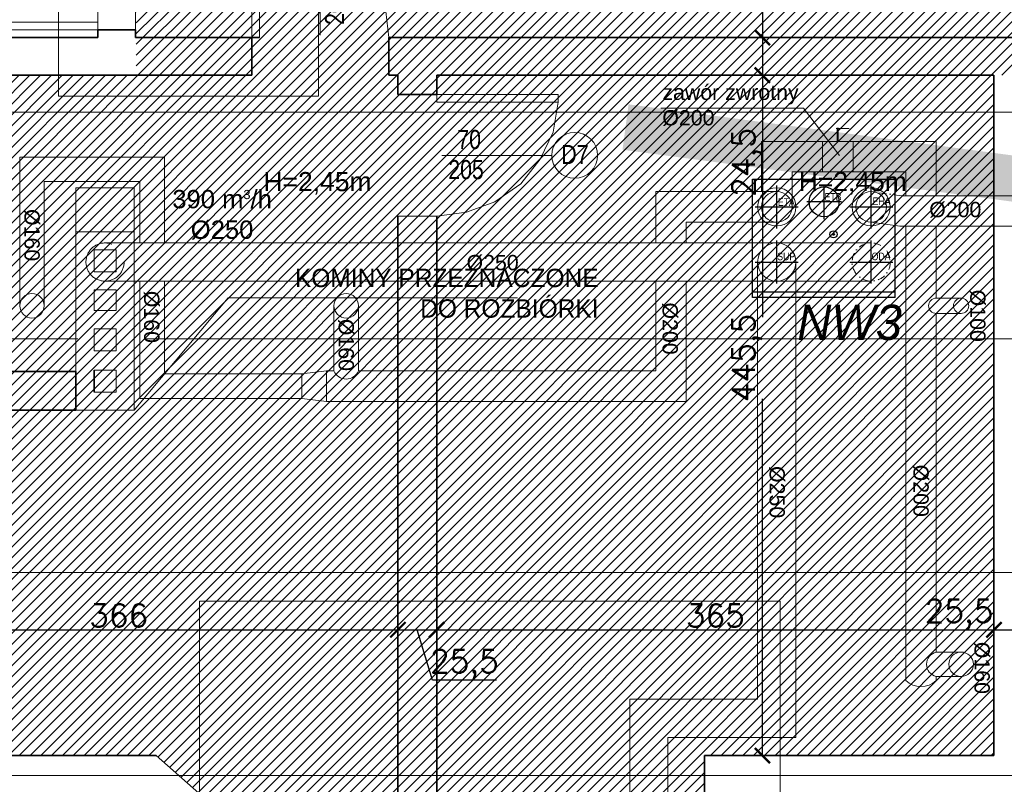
# Model space of a CAD drawing. Header units: millimetres. Extents: x -740 to 33545, y -26688 to 22494.
# Tile 53 of 256: x 9539 to 10184, y 6331 to 6832. Entities that reach past the tile are written whole.
import ezdxf
from ezdxf.lldxf.tags import DXFTag

# ---------------------------------------------------------------- set-up
doc = ezdxf.new("R2010")
doc.units = ezdxf.units.MM
doc.header["$MEASUREMENT"] = 0
for name, pattern in [('CENTERX2', [101.6, 63.5, -12.7, 12.7, -12.7]), ('DASHDOT', [1, 0.5, -0.25, 0, -0.25]), ('DASHED2', [9.525, 6.35, -3.175])]:
    doc.linetypes.add(name, pattern=pattern)
doc.layers.get('Defpoints').update_dxf_attribs({"color": 252})
for name, color, linetype, lineweight in [('_IS_Centralki', 3, 'Continuous', 30), ('_IS_EKO_opis', 7, 'Continuous', 18), ('_IS_EKO_Wentylacja_Czerpnia', 72, 'Continuous', 20), ('_IS_EKO_Wentylacja_Nawiew', 5, 'Continuous', 20), ('_IS_EKO_Wentylacja_wyrzut', 16, 'Continuous', 20), ('_IS_EKO_Wentylacja_wywiew', 1, 'Continuous', 20), ('_IS_Nawiew', 5, 'Continuous', 20), ('_IS_WYCIAG_TOALETY', 6, 'Continuous', 20), ('_IS_Wywiew', 1, 'Continuous', 20), ('A_istniejące ściany', 252, 'Continuous', 35), ('A_l.przerywana', 252, 'ICAD_ISO03W100', 9), ('A_opisy', 252, 'Continuous', 15), ('A_wymiarowanie', 252, 'Continuous', 9), ('k_wyburzenia widoczne', 252, 'PNEUMATIC2', 18), ('l.przerywana', 252, 'ICAD_ISO03W100', 5), ('l.widokowa', 252, 'Continuous', 15), ('Nowe_820-G Rysunki Obrazki_Nr_pióra__1', 252, 'Continuous', 13), ('Nowe_820-G Rysunki Obrazki_Nr_pióra__101', 252, 'Continuous', 5), ('Nowe_820-G Rysunki Obrazki_Nr_pióra__23', 252, 'Continuous', 15), ('wymiarowanie', 252, 'Continuous', 9)]:
    doc.layers.add(name, color=color, linetype=linetype, lineweight=lineweight)
doc.layers.add('_IS_EKO_Opis_Wentylacja', color=7, linetype='CENTERX2')
doc.layers.add('UWAGI_podłoga na legarachdo rozbiórki', color=252, linetype='Continuous', lineweight=13, plot=False)
doc.styles.add('Arial', font='arial.ttf')
doc.styles.add('Arial_1', font='arial.ttf')
doc.styles.add('ARIALL', font='GOTHIC.TTF', dxfattribs={"height": 40})
doc.styles.add('SLDTEXTSTYLE2', font='TXT', dxfattribs={"width": 0.605})
doc.styles.add('styl1', font='arial.ttf', dxfattribs={"height": 15})
doc.styles.add('styl2', font='simplex.shx')
doc.styles.add('STYL_AUTOMATYCZNY_12', font='txt', dxfattribs={"width": 0.79588})
doc.styles.add('STYL_AUTOMATYCZNY_15', font='txt', dxfattribs={"width": 0.7958})
doc.styles.add('STYL_AUTOMATYCZNY_17', font='txt', dxfattribs={"width": 0.8056})
doc.styles.add('STYL_AUTOMATYCZNY_6', font='arial.ttf', dxfattribs={"width": 0.9924})
tags = doc.linetypes.add('ICAD_ISO03W100', pattern=[30, 12, -18]).pattern_tags.tags
tags[6:7] = [DXFTag(74, 4), DXFTag(75, 0), DXFTag(340, '0'), DXFTag(46, 1.0), DXFTag(50, 0.0), DXFTag(44, 0.0), DXFTag(45, 0.0)]
tags[4:5] = [DXFTag(74, 4), DXFTag(75, 0), DXFTag(340, '0'), DXFTag(46, 1.0), DXFTag(50, 0.0), DXFTag(44, 0.0), DXFTag(45, 0.0)]
doc.linetypes.add('PNEUMATIC2', pattern='A,0.5,-0.25,["//",Standard,S=0.2,R=0,X=-0.1,Y=-0.1],-0.25', length=1)
doc.dimstyles.new('Kopia I_1.100', dxfattribs={"dimtxt": 15, "dimasz": 10, "dimexe": 5, "dimexo": 1, "dimgap": 1.5, "dimtad": 1, "dimdec": 1, "dimrnd": 0.5, "dimtxsty": 'styl2', "dimblk": 'ARCHTICK', "dimcen": 5, "dimadec": 0, "dimazin": 0, "dimtfac": 1, "dimtdec": 1, "dimtmove": 0, "dimatfit": 3, "dimldrblk": 'ARCHTICK', "dimfxl": 0, "dimarcsym": 0})
doc.dimstyles.new('Skala 1-100', dxfattribs={"dimtxt": 17, "dimasz": 7, "dimexe": 1, "dimexo": 1, "dimgap": 1.5, "dimtad": 1, "dimdec": 1, "dimrnd": 0.5, "dimtxsty": 'styl2', "dimblk": 'ARCHTICK', "dimcen": 7, "dimadec": 0, "dimazin": 0, "dimtfac": 1, "dimtdec": 1, "dimtmove": 1, "dimatfit": 3, "dimldrblk": 'ARCHTICK', "dimfxl": 0, "dimlwd": -1, "dimlwe": -1, "dimarcsym": 0})

# ---------------------------------------------------------------- blocks, each defined once
blk = doc.blocks.new('_ArchTick')
at = {"color": 0, "linetype": 'ByBlock', "const_width": 0.15}
blk.add_lwpolyline([(-0.5, -0.5), (0.5, 0.5)], dxfattribs=at)
blk = doc.blocks.new('*D1854')
at = {"layer": 'Defpoints', "color": 0}
for p in [(9421.39, 6452.2), (9787.15, 6451.25), (9787.15, 6432.49)]:
    blk.add_point(p, dxfattribs=at)
at = {"layer": 'wymiarowanie', "color": 0, "lineweight": -2}
for p, q in [((9421.39, 6442.49), (9421.39, 6427.49)), ((9787.15, 6442.49), (9787.15, 6427.49)), ((9421.39, 6432.49), (9787.15, 6432.49))]:
    blk.add_line(p, q, dxfattribs=at)
at = {"layer": 'wymiarowanie', "color": 0, "lineweight": -2, "xscale": 10, "yscale": 10, "zscale": 10, "rotation": 180}
blk.add_blockref('_ArchTick', (9421.39, 6432.49), dxfattribs=at)
at = {"layer": 'wymiarowanie', "color": 0, "lineweight": -2, "xscale": 10, "yscale": 10, "zscale": 10}
blk.add_blockref('_ArchTick', (9787.15, 6432.49), dxfattribs=at)
at = {"layer": 'wymiarowanie', "color": 0, "insert": (9604.27, 6441.87), "char_height": 15, "attachment_point": 5, "style": 'styl2'}
blk.add_mtext('366', dxfattribs=at)
blk = doc.blocks.new('*D1855')
at = {"layer": 'Defpoints', "color": 0}
for p in [(9787.15, 6451.25), (9812.55, 6451.25), (9812.55, 6432.49)]:
    blk.add_point(p, dxfattribs=at)
at = {"layer": 'wymiarowanie', "color": 0, "lineweight": -2}
for p, q in [((9787.15, 6442.49), (9787.15, 6427.49)), ((9812.55, 6442.49), (9812.55, 6427.49)), ((9787.15, 6432.49), (9812.55, 6432.49)), ((9809.72, 6399.57), (9799.85, 6432.49)), ((9851.65, 6399.57), (9809.72, 6399.57))]:
    blk.add_line(p, q, dxfattribs=at)
at = {"layer": 'wymiarowanie', "color": 0, "lineweight": -2, "xscale": 10, "yscale": 10, "zscale": 10, "rotation": 180}
blk.add_blockref('_ArchTick', (9787.15, 6432.49), dxfattribs=at)
at = {"layer": 'wymiarowanie', "color": 0, "lineweight": -2, "xscale": 10, "yscale": 10, "zscale": 10}
blk.add_blockref('_ArchTick', (9812.55, 6432.49), dxfattribs=at)
at = {"layer": 'wymiarowanie', "color": 0, "insert": (9830.68, 6409.63), "char_height": 15, "attachment_point": 5, "style": 'styl2'}
blk.add_mtext('25,5', dxfattribs=at)
blk = doc.blocks.new('*D1856')
at = {"layer": 'Defpoints', "color": 0}
for p in [(9812.55, 6451.25), (10177.46, 6446.47), (10177.46, 6432.49)]:
    blk.add_point(p, dxfattribs=at)
at = {"layer": 'wymiarowanie', "color": 0, "lineweight": -2}
for p, q in [((9812.55, 6442.49), (9812.55, 6427.49)), ((10177.46, 6442.49), (10177.46, 6427.49)), ((9812.55, 6432.49), (10177.46, 6432.49))]:
    blk.add_line(p, q, dxfattribs=at)
at = {"layer": 'wymiarowanie', "color": 0, "lineweight": -2, "xscale": 10, "yscale": 10, "zscale": 10, "rotation": 180}
blk.add_blockref('_ArchTick', (9812.55, 6432.49), dxfattribs=at)
at = {"layer": 'wymiarowanie', "color": 0, "lineweight": -2, "xscale": 10, "yscale": 10, "zscale": 10}
blk.add_blockref('_ArchTick', (10177.46, 6432.49), dxfattribs=at)
at = {"layer": 'wymiarowanie', "color": 0, "insert": (9995, 6441.87), "char_height": 15, "attachment_point": 5, "style": 'styl2'}
blk.add_mtext('365', dxfattribs=at)
blk = doc.blocks.new('*D1857')
at = {"layer": 'Defpoints', "color": 0}
for p in [(10202.86, 6447.92), (10177.46, 6446.47), (10202.86, 6432.49)]:
    blk.add_point(p, dxfattribs=at)
at = {"layer": 'wymiarowanie', "color": 0, "lineweight": -2}
for p, q in [((10177.46, 6442.49), (10177.46, 6427.49)), ((10202.86, 6442.49), (10202.86, 6427.49)), ((10177.46, 6432.49), (10202.86, 6432.49))]:
    blk.add_line(p, q, dxfattribs=at)
at = {"layer": 'wymiarowanie', "color": 0, "lineweight": -2, "xscale": 10, "yscale": 10, "zscale": 10, "rotation": 180}
blk.add_blockref('_ArchTick', (10177.46, 6432.49), dxfattribs=at)
at = {"layer": 'wymiarowanie', "color": 0, "lineweight": -2, "xscale": 10, "yscale": 10, "zscale": 10}
blk.add_blockref('_ArchTick', (10202.86, 6432.49), dxfattribs=at)
at = {"layer": 'wymiarowanie', "color": 0, "insert": (10154.61, 6442.55), "char_height": 15, "attachment_point": 5, "style": 'styl2'}
blk.add_mtext('25,5', dxfattribs=at)
blk = doc.blocks.new('*D1863')
at = {"layer": 'Defpoints', "color": 0}
for p in [(10047.43, 6950.42), (10025.8, 6820.04), (10047.43, 6820.04)]:
    blk.add_point(p, dxfattribs=at)
at = {"layer": 'wymiarowanie', "color": 0, "lineweight": -2}
for p, q in [((10035.8, 6950.42), (10020.8, 6950.42)), ((10025.8, 6950.42), (10025.8, 6820.04)), ((10035.8, 6820.04), (10020.8, 6820.04))]:
    blk.add_line(p, q, dxfattribs=at)
at = {"layer": 'wymiarowanie', "color": 0, "lineweight": -2, "xscale": 10, "yscale": 10, "zscale": 10}
for p, rotation in [((10025.8, 6950.42), 90), ((10025.8, 6820.04), 270)]:
    blk.add_blockref('_ArchTick', p, dxfattribs=dict(at, rotation=rotation))
at = {"layer": 'wymiarowanie', "color": 0, "insert": (10015.74, 6885.23), "char_height": 15, "attachment_point": 5, "rotation": 90, "style": 'styl2'}
blk.add_mtext('130,5', dxfattribs=at)
blk = doc.blocks.new('*D1864')
at = {"layer": 'Defpoints', "color": 0}
for p in [(10047.43, 6820.04), (10025.8, 6795.48), (10046.43, 6795.48)]:
    blk.add_point(p, dxfattribs=at)
at = {"layer": 'wymiarowanie', "color": 0, "lineweight": -2}
for p, q in [((10035.8, 6820.04), (10020.8, 6820.04)), ((10025.8, 6820.04), (10025.8, 6795.48)), ((10035.8, 6795.48), (10020.8, 6795.48)), ((10025.8, 6795.48), (10025.8, 6717.42))]:
    blk.add_line(p, q, dxfattribs=at)
at = {"layer": 'wymiarowanie', "color": 0, "lineweight": -2, "xscale": 10, "yscale": 10, "zscale": 10}
for p, rotation in [((10025.8, 6820.04), 90), ((10025.8, 6795.48), 270)]:
    blk.add_blockref('_ArchTick', p, dxfattribs=dict(at, rotation=rotation))
at = {"layer": 'wymiarowanie', "color": 0, "insert": (10015.74, 6738.38), "char_height": 15, "attachment_point": 5, "rotation": 90, "style": 'styl2'}
blk.add_mtext('24,5', dxfattribs=at)
blk = doc.blocks.new('*D1865')
at = {"layer": 'Defpoints', "color": 0}
for p in [(10046.43, 6795.48), (10025.8, 6350.14), (10049.09, 6350.14)]:
    blk.add_point(p, dxfattribs=at)
at = {"layer": 'wymiarowanie', "color": 0, "lineweight": -2}
for p, q in [((10035.8, 6795.48), (10020.8, 6795.48)), ((10025.8, 6795.48), (10025.8, 6637.17)), ((10025.8, 6350.14), (10025.8, 6583.59)), ((10035.8, 6350.14), (10020.8, 6350.14))]:
    blk.add_line(p, q, dxfattribs=at)
at = {"layer": 'wymiarowanie', "color": 0, "lineweight": -2, "xscale": 10, "yscale": 10, "zscale": 10}
for p, rotation in [((10025.8, 6795.48), 90), ((10025.8, 6350.14), 270)]:
    blk.add_blockref('_ArchTick', p, dxfattribs=dict(at, rotation=rotation))
at = {"layer": 'wymiarowanie', "color": 0, "insert": (10015.74, 6610.38), "char_height": 15, "attachment_point": 5, "rotation": 90, "style": 'styl2'}
blk.add_mtext('445,5', dxfattribs=at)

msp = doc.modelspace()

# ---------------------------------------------------------------- hatches: boundary and pattern name
at = {"layer": 'UWAGI_podłoga na legarachdo rozbiórki'}
h = msp.add_hatch(dxfattribs=at)
h.set_pattern_fill('ANSI31', color=256, scale=40, style=0)
h.paths.add_polyline_path([(9421.39, 6795.48), (10177.46, 6795.48), (10177.46, 6350.14), (9421.39, 6350.14)])
h.paths.add_polyline_path([(10202.86, 6950.42), (9615.84, 6950.42), (9615.84, 6795.48), (10202.86, 6795.48)])
h.paths.add_polyline_path([(9628.82, 6350.14), (9707.56, 6279.86), (9707.56, 6219.75), (9987.81, 6219.75), (9987.81, 6350.14), (9887.65, 6350.14)])
h.paths.add_polyline_path([(9615.27, 7055.41), (9685.55, 7055.41), (9685.55, 6950.42), (9615.27, 6950.42)])

# ---------------------------------------------------------------- linework, layer by layer
at = {"layer": '_IS_Centralki'}
for p, q in [((10019.43, 6727.4), (10112.87, 6727.4)), ((10019.43, 6650.06), (10019.43, 6727.4)), ((10112.87, 6653.73), (10112.87, 6727.4)), ((10112.87, 6650.06), (10112.87, 6725.87)), ((10019.43, 6653.73), (10112.87, 6653.73)), ((10112.87, 6650.06), (10019.43, 6650.06))]:
    msp.add_line(p, q, dxfattribs=at)
at = {"layer": '_IS_Centralki', "color": 7, "ltscale": 0.06}
for p, q in [((10035.21, 6695.22), (10035.21, 6723.34)), ((10066.2, 6701.23), (10066.2, 6723.89)), ((10097.09, 6695.22), (10097.09, 6723.34)), ((10077.52, 6712.56), (10054.87, 6712.56)), ((10021.16, 6709.28), (10049.28, 6709.28)), ((10083.03, 6709.28), (10111.15, 6709.28)), ((10035.21, 6659.12), (10035.21, 6687.25)), ((10097.09, 6659.12), (10097.09, 6687.25)), ((10021.16, 6673.18), (10049.28, 6673.18)), ((10083.03, 6673.18), (10111.15, 6673.18))]:
    msp.add_line(p, q, dxfattribs=at)
for centre, radius in [((10066.2, 6712.56), 9.77), ((10072.4, 6691.31), 2.34), ((10072.4, 6691.31), 0.625)]:
    msp.add_circle(centre, radius, dxfattribs=at)
at = {"layer": '_IS_EKO_Wentylacja_Czerpnia', "ltscale": 10}
for p, q in [((9595.38, 6685.68), (10097.09, 6685.68)), ((9595.38, 6660.68), (10097.09, 6660.68))]:
    msp.add_line(p, q, dxfattribs=at)
at = {"layer": '_IS_EKO_Wentylacja_Czerpnia', "linetype": 'DASHED2', "ltscale": 10}
msp.add_circle((9595.38, 6673.18), 12.5, dxfattribs=at)
at = {"layer": '_IS_EKO_Wentylacja_Czerpnia', "linetype": 'DASHDOT', "ltscale": 10}
msp.add_circle((10097.09, 6673.18), 12.5, dxfattribs=at)
at = {"layer": '_IS_EKO_Wentylacja_Nawiew', "linetype": 'Continuous'}
msp.add_circle((10035.22, 6673.18), 12.5, dxfattribs=at)
at = {"layer": '_IS_EKO_Wentylacja_wyrzut', "linetype": 'DASHDOT', "ltscale": 10}
msp.add_line((10117.02, 6716.55), (10097.09, 6719.14), dxfattribs=at)
at = {"layer": '_IS_EKO_Wentylacja_wyrzut', "ltscale": 10}
for p, q in [((10222.41, 6716.55), (10116.87, 6716.55)), ((10115.89, 6696.55), (10097.09, 6699.33)), ((10222.41, 6696.55), (10115.74, 6696.55))]:
    msp.add_line(p, q, dxfattribs=at)
for radius in [12.5, 10]:
    msp.add_circle((10097.09, 6709.28), radius, dxfattribs=at)
at = {"layer": '_IS_EKO_Wentylacja_wywiew', "linetype": 'Continuous'}
msp.add_circle((10035.22, 6709.28), 12.5, dxfattribs=at)
at = {"layer": '_IS_Nawiew'}
for p, q in [((10022.72, 6673.18), (10022.71, 6387.08)), ((10047.71, 6672.9), (10047.71, 6362.08)), ((10022.71, 6387.08), (9938.95, 6387.08)), ((9938.95, 6307.7), (9938.95, 6387.08)), ((10047.71, 6362.08), (9963.95, 6362.08)), ((9963.95, 6282.7), (9963.95, 6362.08))]:
    msp.add_line(p, q, dxfattribs=at)
at = {"layer": '_IS_WYCIAG_TOALETY', "color": 6, "extrusion": (3.44509e-16, 1, -3.06162e-16)}
for p, q in [((10082.54, 6760.55), (10074.06, 6760.55)), ((10074.89, 6752.15), (10074.89, 6760.95)), ((10075.53, 6760.95), (10075.53, 6752.15)), ((10065.21, 6752.15), (10065.21, 6732.15)), ((10085.21, 6732.15), (10085.21, 6752.15))]:
    msp.add_line(p, q, dxfattribs=at)
at = {"layer": '_IS_WYCIAG_TOALETY', "color": 6}
for p, q in [((10139.67, 6752.15), (10025.21, 6752.15)), ((10025.21, 6719.28), (10025.21, 6752.15)), ((10139.67, 6752.15), (10139.67, 6716.55)), ((10045.21, 6732.15), (10119.67, 6732.15)), ((10045.21, 6709.28), (10045.21, 6732.15)), ((10119.67, 6732.15), (10119.67, 6716.55)), ((10119.67, 6696.55), (10119.67, 6399.21)), ((10139.67, 6696.55), (10139.67, 6649.54)), ((10155.95, 6649.54), (10139.67, 6649.54)), ((10139.67, 6639.54), (10139.67, 6417.91)), ((10155.95, 6639.54), (10139.67, 6639.54)), ((10155.95, 6417.91), (10139.67, 6417.91)), ((10139.67, 6401.91), (10139.67, 6399.21)), ((10155.95, 6401.91), (10139.67, 6401.91))]:
    msp.add_line(p, q, dxfattribs=at)
for centre, radius in [((10155.95, 6644.54), 5), ((10155.95, 6409.91), 8)]:
    msp.add_circle(centre, radius, dxfattribs=at)
for centre, radius, start, end in [((10139.67, 6644.54), 5, 90, 270), ((10141.54, 6409.91), 8.21, 103.11611, 256.88389), ((10129.67, 6410.03), 14.74, 227.27092, 312.72908)]:
    msp.add_arc(centre, radius, start, end, dxfattribs=at)
at = {"layer": '_IS_Wywiew'}
for p, q in [((9539.54, 6644.54), (9539.54, 6741.87)), ((9634.24, 6741.87), (9539.54, 6741.87)), ((9634.24, 6685.68), (9634.24, 6741.87)), ((9555.54, 6644.54), (9555.54, 6725.87)), ((9618.24, 6725.87), (9555.54, 6725.87)), ((9618.24, 6685.68), (9618.24, 6725.87)), ((9955.94, 6719.28), (10035.21, 6719.28)), ((9955.94, 6719.28), (9955.94, 6685.68)), ((9975.94, 6699.28), (10035.21, 6699.28)), ((9975.94, 6699.28), (9975.94, 6685.68)), ((9618.24, 6583.93), (9618.24, 6660.68)), ((9634.24, 6599.93), (9634.24, 6660.68)), ((9955.94, 6660.68), (9955.94, 6601.93)), ((9975.94, 6660.68), (9975.94, 6581.93)), ((9745.29, 6601.93), (9745.29, 6644.54)), ((9761.29, 6601.93), (9761.29, 6644.54)), ((9724.29, 6599.93), (9634.24, 6599.93)), ((9740.29, 6601.93), (9724.29, 6599.93)), ((9724.29, 6599.93), (9724.29, 6583.93)), ((9745.29, 6601.93), (9740.29, 6601.93)), ((9740.29, 6601.93), (9740.29, 6581.93)), ((9761.29, 6601.93), (9955.94, 6601.93)), ((9724.29, 6583.93), (9618.24, 6583.93)), ((9740.29, 6581.93), (9724.29, 6583.93)), ((9740.29, 6581.93), (9975.94, 6581.93))]:
    msp.add_line(p, q, dxfattribs=at)
at = {"layer": '_IS_Wywiew', "extrusion": (3.44509e-16, 1, -3.06162e-16)}
msp.add_line((10006.94, 6699.28), (9986.94, 6699.28), dxfattribs=at)
at = {"layer": '_IS_Wywiew'}
for centre, radius in [((10035.21, 6709.28), 10), ((9547.54, 6644.54), 8), ((9753.29, 6644.54), 8)]:
    msp.add_circle(centre, radius, dxfattribs=at)
msp.add_arc((9753.29, 6605.22), 8.65, 202.33518, 337.66427, dxfattribs=at)
at = {"layer": 'A_istniejące ściany', "linetype": 'Continuous'}
for points in [[(9590.72, 6825.12), (9590.72, 6820.04)], [(9615.27, 6825.12), (9590.72, 6825.12)], [(9590.72, 6820.04), (9590.72, 6825.12)], [(9615.27, 6825.12), (9615.27, 6820.04)], [(9590.72, 6820.04), (9396.83, 6820.04)], [(9396.83, 6820.04), (9590.72, 6820.04)], [(9691.47, 6820.04), (9615.27, 6820.04)], [(9691.47, 6820.04), (9691.47, 6795.48)], [(9691.47, 6820.04), (9696.55, 6820.04)], [(10177.46, 6820.04), (9781.22, 6820.04)], [(9781.22, 6820.04), (9781.22, 6795.48)], [(10202.86, 6820.04), (10177.46, 6820.04)], [(9691.47, 6795.48), (9421.39, 6795.48)], [(9781.22, 6795.48), (9787.15, 6795.48)], [(9787.15, 6795.48), (9787.15, 6782.78)], [(9812.55, 6795.48), (10177.46, 6795.48)], [(9812.55, 6782.78), (9812.55, 6795.48)], [(10177.46, 6350.14), (10177.46, 6795.48)], [(9787.15, 6782.78), (9812.55, 6782.78)], [(9987.81, 6350.14), (9987.81, 6241.76)], [(10012.36, 6350.14), (9987.81, 6350.14)], [(10012.36, 6350.14), (10177.46, 6350.14)]]:
    msp.add_lwpolyline(points, dxfattribs=at)
at = {"layer": 'A_istniejące ściany'}
for points in [[(9787.15, 6703.2), (9787.15, 6241.76)], [(9812.55, 6703.2), (9812.55, 6241.76)], [(9576.33, 6601.6), (9421.39, 6601.6)], [(9421.39, 6576.2), (9576.33, 6576.2)], [(9421.39, 6350.14), (9628.82, 6350.14)], [(9656.76, 6325.58), (9628.82, 6350.14)]]:
    msp.add_lwpolyline(points, dxfattribs=at)
at = {"layer": 'A_istniejące ściany', "ltscale": 15}
for points in [[(9588.18, 6588.05), (9588.18, 6602.44)], [(9576.33, 6576.2), (9576.33, 6601.6)]]:
    msp.add_lwpolyline(points, dxfattribs=at)
at = {"layer": 'A_l.przerywana', "ltscale": 0.5}
msp.add_lwpolyline([(9657.16, 6170.2), (10037.36, 6170.2), (10037.36, 6451.25), (9657.16, 6451.25)], close=True, dxfattribs=at)
at = {"layer": 'A_wymiarowanie'}
msp.add_line((9865.54, 6649.68), (9676.06, 6649.68), dxfattribs=at)
at = {"layer": 'k_wyburzenia widoczne', "ltscale": 15}
for points in [[(9576.33, 6693.04), (9576.33, 6721.82)], [(9614.43, 6721.82), (9576.33, 6721.82)], [(9614.43, 6721.82), (9614.43, 6693.04)], [(9614.43, 6693.04), (9576.33, 6693.04)], [(9576.33, 6693.04), (9576.33, 6576.2)], [(9614.43, 6693.04), (9576.33, 6693.04)], [(9614.43, 6576.2), (9614.43, 6693.04)], [(9588.18, 6666.79), (9588.18, 6681.18)], [(9602.57, 6681.18), (9588.18, 6681.18)], [(9602.57, 6681.18), (9602.57, 6666.79)], [(9602.57, 6666.79), (9588.18, 6666.79)], [(9588.18, 6641.39), (9588.18, 6654.94)], [(9602.57, 6654.94), (9588.18, 6654.94)], [(9602.57, 6654.94), (9602.57, 6641.39)], [(9602.57, 6641.39), (9588.18, 6641.39)], [(9588.18, 6615.14), (9588.18, 6629.54)], [(9602.57, 6629.54), (9588.18, 6629.54)], [(9602.57, 6629.54), (9602.57, 6615.14)], [(9602.57, 6615.14), (9588.18, 6615.14)], [(9602.57, 6602.44), (9588.18, 6602.44)], [(9602.57, 6602.44), (9602.57, 6588.05)], [(9602.57, 6588.05), (9588.18, 6588.05)], [(9614.43, 6576.2), (9576.33, 6576.2)]]:
    msp.add_lwpolyline(points, dxfattribs=at)
at = {"layer": 'l.przerywana'}
for p, q in [((9577.52, 6622.85), (9410.99, 6622.85)), ((10509.02, 6622.85), (9621.47, 6622.85))]:
    msp.add_line(p, q, dxfattribs=at)
for points in [[(9131.06, 7438.52), (9131.06, 6337.16), (11598.45, 6337.16), (11598.45, 7444.31), (11370.13, 7444.31), (11370.13, 6904.14), (9353.84, 6904.14), (9353.84, 7438.52)], [(9263.86, 6771.34), (9263.86, 6469.96), (11465.65, 6469.96), (11465.65, 6771.34)]]:
    msp.add_lwpolyline(points, close=True, dxfattribs=at)
at = {"layer": 'l.przerywana', "ltscale": 0.5}
msp.add_lwpolyline([(9564.87, 7104.96), (9735.1, 7104.96), (9735.1, 6781.76), (9564.87, 6781.76)], close=True, dxfattribs=at)
at = {"layer": 'l.przerywana', "ltscale": 0.3}
msp.add_lwpolyline([(9590.72, 6905.55), (9615.27, 6905.55), (9615.27, 6825.12), (9590.72, 6825.12)], close=True, dxfattribs=at)
at = {"layer": 'l.widokowa', "linetype": 'Continuous', "lineweight": 9}
msp.add_line((9723.75, 6781.76), (9584.28, 6781.76), dxfattribs=at)
at = {"layer": 'Nowe_820-G Rysunki Obrazki_Nr_pióra__1', "linetype": 'Continuous', "lineweight": 13}
for points in [[(9736.35, 6821.73), (9736.35, 6893.7)], [(9778.68, 6842.9), (9781.22, 6820.04)], [(9948.01, 6820.04), (9937.85, 6820.04)], [(9948.01, 6820.04), (9958.17, 6820.04)], [(9948.01, 6795.48), (9937.85, 6795.48)], [(9948.01, 6795.48), (9958.17, 6795.48)], [(9892.13, 6777.7), (9888.75, 6758.23)], [(9888.75, 6758.23), (9880.28, 6740.45)], [(9815.93, 6742.99), (9887.9, 6742.99)], [(9880.28, 6740.45), (9867.58, 6724.36)], [(9867.58, 6724.36), (9850.65, 6712.51)], [(9850.65, 6712.51), (9832.02, 6705.74)], [(9832.02, 6705.74), (9812.55, 6703.2)], [(9787.15, 6553.34), (9787.15, 6543.18)], [(9812.55, 6553.34), (9812.55, 6543.18)]]:
    msp.add_lwpolyline(points, dxfattribs=at)
msp.add_circle((9902.9, 6742.99), 15, dxfattribs=at)
at = {"layer": 'Nowe_820-G Rysunki Obrazki_Nr_pióra__101', "linetype": 'Continuous', "lineweight": 5}
for points in [[(9590.72, 6830.2), (9510.29, 6830.2)], [(9590.72, 6825.12), (9510.29, 6825.12)]]:
    msp.add_lwpolyline(points, dxfattribs=at)
at = {"layer": 'Nowe_820-G Rysunki Obrazki_Nr_pióra__23', "linetype": 'Continuous', "lineweight": 15}
for points in [[(9691.47, 6820.04), (9691.47, 6910.63)], [(9696.55, 6820.04), (9696.55, 6910.63)], [(9590.72, 6825.12), (9590.72, 6830.2)], [(9812.55, 6782.78), (9892.13, 6782.78)], [(9812.55, 6782.78), (9812.55, 6777.7)], [(9892.13, 6782.78), (9892.13, 6777.7)], [(9812.55, 6777.7), (9892.13, 6777.7)], [(9787.15, 6703.2), (9812.55, 6703.2)]]:
    msp.add_lwpolyline(points, dxfattribs=at)
at = {"layer": 'wymiarowanie'}
msp.add_line((9676.06, 6649.68), (9614.43, 6576.2), dxfattribs=at)

# ---------------------------------------------------------------- texts
at = {"layer": '_IS_Centralki', "color": 7, "linetype": 'Continuous', "lineweight": 0, "ltscale": 0.06, "char_height": 4.9609, "attachment_point": 1, "style": 'SLDTEXTSTYLE2'}
for s, insert in [('{\\fArial Narrow|b0|i0|c0|p0;\\W1;ETB}', (10066.56, 6718.3)), ('{\\fArial Narrow|b0|i0|c0|p0;\\W1;ETA}', (10035.99, 6714.88)), ('{\\fArial Narrow|b0|i0|c0|p0;\\W1;EHA}', (10097.9, 6715.42)), ('{\\fArial Narrow|b0|i0|c0|p0;\\W1;SUP}', (10035.57, 6679.33)), ('{\\fArial Narrow|b0|i0|c0|p0;\\W1;ODA}', (10097.38, 6679.35))]:
    msp.add_mtext(s, dxfattribs=dict(at, insert=insert))
at = {"layer": '_IS_Centralki', "insert": (10048.69, 6645.23), "char_height": 23.04, "width": 137.4773, "attachment_point": 1}
msp.add_mtext('{\\fCentury Gothic|b0|i1|c238|p34;NW3}', dxfattribs=at)
at = {"layer": '_IS_EKO_opis', "linetype": 'ByBlock', "lineweight": 15, "insert": (9960.3, 6789.29, -892.4), "char_height": 10, "width": 106.3031, "attachment_point": 1, "style": 'Arial_1'}
msp.add_mtext('zawór zwrotny %%C200', dxfattribs=at)
at = {"layer": '_IS_EKO_Opis_Wentylacja', "char_height": 10, "width": 108.1234, "attachment_point": 1, "style": 'Arial'}
for s, insert in [('%%C200', (10135.03, 6712.52)), ('%%c250\\P', (9832.07, 6677.81))]:
    msp.add_mtext(s, dxfattribs=dict(at, insert=insert))
at = {"layer": '_IS_EKO_Opis_Wentylacja', "char_height": 10, "width": 108.1234, "attachment_point": 1, "rotation": 270, "style": 'Arial'}
for s, insert in [('%%C160', (9552.6, 6707.87)), ('%%C100', (10171.91, 6655.12)), ('%%C160', (9630.95, 6654.36)), ('%%C200', (9970.45, 6646.73)), ('%%C160', (9758.34, 6636.01)), ('%%c250\\P', (10040.5, 6539.67)), ('%%C200', (10134.7, 6540.57)), ('%%C160', (10174.72, 6424.64))]:
    msp.add_mtext(s, dxfattribs=dict(at, insert=insert))
at = {"layer": '_IS_EKO_Wentylacja_Czerpnia', "insert": (9672.02, 6704.14), "char_height": 12, "attachment_point": 5, "style": 'Arial'}
msp.add_mtext('390 m{\\A2;\\H0.5x;3}/h\\P%%C250', dxfattribs=at)
at = {"layer": 'A_opisy', "ltscale": 0.3, "char_height": 9, "width": 91.4611, "attachment_point": 1, "rotation": 90, "style": 'ARIALL'}
for insert in [(9739.86, 6095.25), (9835.11, 6095.25), (9932.05, 6095.25)]:
    msp.add_mtext('\\pi39.44855;{\\fArial|b0|i1|c238|p34;70}\\P\\pi39.44855;{\\fArial|b0|i1|c238|p34;70}', dxfattribs=dict(at, insert=insert))
at = {"layer": 'A_wymiarowanie', "insert": (9918.54, 6668.78), "char_height": 12, "width": 223.2778, "attachment_point": 3, "style": 'styl1'}
msp.add_mtext('{\\fCentury Gothic|b0|i0|c238|p34;KOMINY PRZEZNACZONE }{\\fCentury Gothic|b0|i0|c238|p34;DO ROZBIÓRKI}', dxfattribs=at)
at = {"layer": 'Nowe_820-G Rysunki Obrazki_Nr_pióra__1', "linetype": 'Continuous', "lineweight": 13, "insert": (9752.07, 6828.4), "char_height": 12.5, "attachment_point": 7, "rotation": 90, "style": 'STYL_AUTOMATYCZNY_12'}
msp.add_mtext('\\A1;{\\pql;\\fArial|b0|i0|c238|p0;\\W0.795880;205}', dxfattribs=at)
at = {"layer": 'Nowe_820-G Rysunki Obrazki_Nr_pióra__1', "linetype": 'Continuous', "lineweight": 13, "char_height": 12.5, "attachment_point": 7}
for s, insert, style in [('\\A1;{\\pql;\\fArial|b0|i0|c238|p0;\\W0.795800;70}', (9826.09, 6746.98), 'STYL_AUTOMATYCZNY_15'), ('\\A1;{\\pql;\\fArial|b0|i0|c238|p0;\\W0.805600;D7}', (9894.07, 6737.33), 'STYL_AUTOMATYCZNY_17'), ('\\A1;{\\pql;\\fArial|b0|i0|c238|p0;\\W0.795800;205}', (9820.16, 6727.26), 'STYL_AUTOMATYCZNY_15'), ('\\A1;{\\pql;\\fArial|b0|i0|c238|p0;\\W0.992400;H=2,45m}', (9699.09, 6717.25), 'STYL_AUTOMATYCZNY_6'), ('\\A1;{\\pql;\\fArial|b0|i0|c238|p0;\\W0.992400;H=2,45m}', (10049.61, 6717.25), 'STYL_AUTOMATYCZNY_6')]:
    msp.add_mtext(s, dxfattribs=dict(at, insert=insert, style=style))

# ---------------------------------------------------------------- dimensions: what is measured, and where the dimension line sits
at = {"layer": 'wymiarowanie'}
dim = msp.add_linear_dim(base=(10025.8, 6820.04), p1=(10047.43, 6950.42), p2=(10047.43, 6820.04), angle=90, dimstyle='Kopia I_1.100', dxfattribs=at)
dim.commit()
dim.dimension.update_dxf_attribs({"geometry": '*D1863', "text_midpoint": (10015.74, 6885.23)})
for base, p1, p2, picture, middle in [((10025.8, 6795.48), (10047.43, 6820.04), (10046.43, 6795.48), '*D1864', (10025.8, 6738.38)), ((10025.8, 6350.14), (10046.43, 6795.48), (10049.09, 6350.14), '*D1865', (10025.8, 6610.38))]:
    dim = msp.add_linear_dim(base=base, p1=p1, p2=p2, angle=90, dimstyle='Kopia I_1.100', override={"dimtmove": 1}, dxfattribs=at)
    dim.commit()
    dim.dimension.update_dxf_attribs({"geometry": picture, "text_midpoint": middle, "dimtype": 160})
for base, p1, p2, picture, middle in [((9787.15, 6432.49), (9421.39, 6452.2), (9787.15, 6451.25), '*D1854', (9604.27, 6441.87)), ((9812.55, 6432.49), (9787.15, 6451.25), (9812.55, 6451.25), '*D1855', (9811.22, 6409.63)), ((10177.46, 6432.49), (9812.55, 6451.25), (10177.46, 6446.47), '*D1856', (9995, 6441.87))]:
    dim = msp.add_linear_dim(base=base, p1=p1, p2=p2, dimstyle='Kopia I_1.100', override={"dimtmove": 1}, dxfattribs=at)
    dim.commit()
    dim.dimension.update_dxf_attribs({"geometry": picture, "text_midpoint": middle})
dim = msp.add_linear_dim(base=(10202.86, 6432.49), p1=(10177.46, 6446.47), p2=(10202.86, 6447.92), dimstyle='Kopia I_1.100', override={"dimtmove": 1}, dxfattribs=at)
dim.commit()
dim.dimension.update_dxf_attribs({"geometry": '*D1857', "text_midpoint": (10154.61, 6432.49), "dimtype": 160})

# ---------------------------------------------------------------- leaders
at = {"layer": '_IS_EKO_opis', "linetype": 'ByBlock', "lineweight": 15}
msp.add_leader([(10076.4, 6742.88), (10052.74, 6773.8), (9959.42, 6773.97)], dimstyle='Skala 1-100', override={"dimtxt": 300, "dimasz": 200, "dimexe": 4, "dimfxl": 1, "dimfxlon": 0}, dxfattribs=at)

doc.saveas('drawing.dxf')
